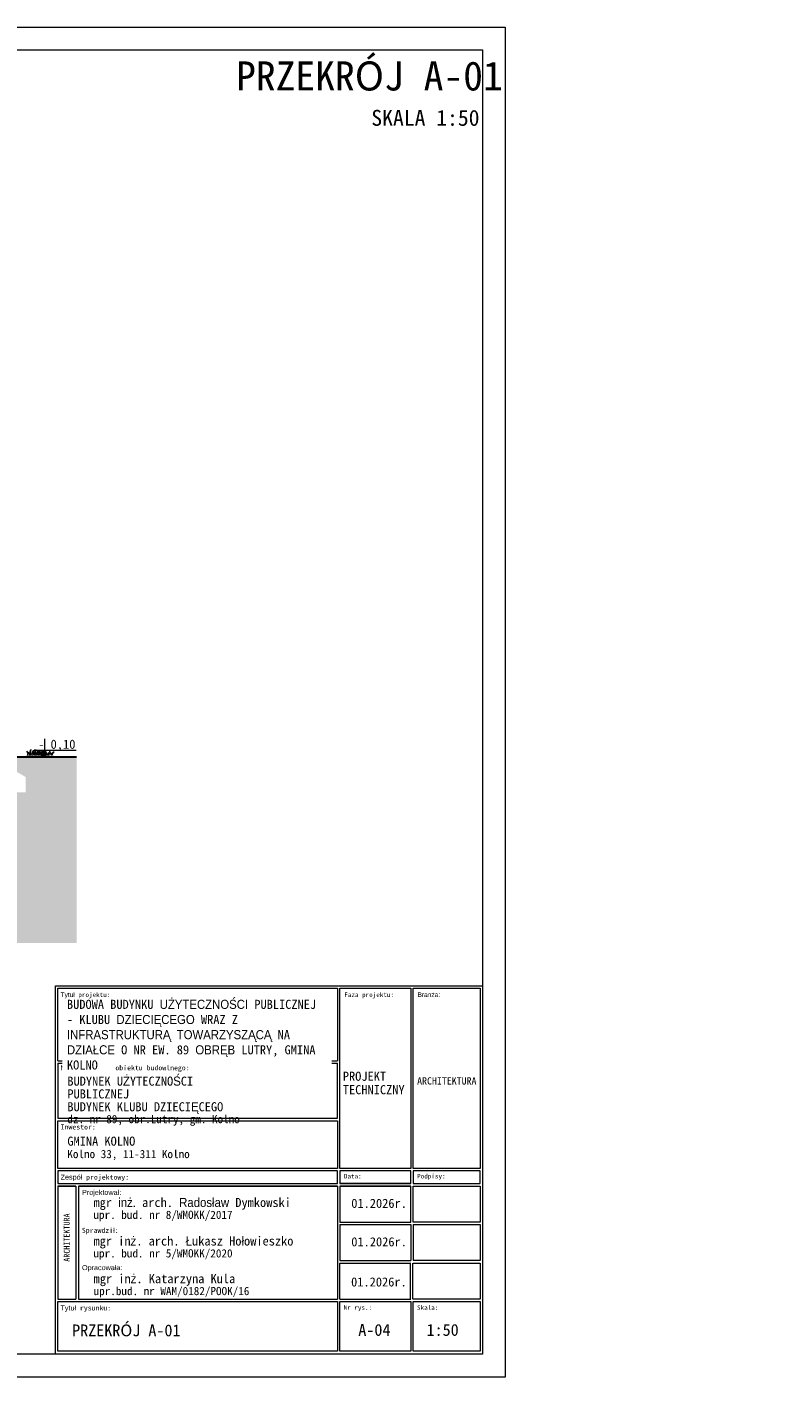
# Model space of a CAD drawing. Header units: millimetres. Extents: x -1373 to 28294, y -9636 to 187.
# Tile 26 of 133: x 2409 to 3243, y -4654 to -3169. Entities that reach past the tile are written whole.
import ezdxf
from ezdxf.enums import TextEntityAlignment as Align

# ---------------------------------------------------------------- set-up
doc = ezdxf.new("R2010")
doc.units = ezdxf.units.MM
doc.linetypes.add('Kreski i kropki', pattern=[335.138881, 176.388884, -88.194442, 0, -70.555556])
for name, color, linetype, lineweight in [('_k_gruba', 42, 'Continuous', 50), ('_k_kreskowanie', 250, 'Continuous', 9), ('_k_opis', 7, 'Continuous', 13), ('_k_osie', 142, 'Kreski i kropki', 13), ('_k_tabela', 7, 'Continuous', 13), ('_k_wymiar', 7, 'Continuous', 9)]:
    doc.layers.add(name, color=color, linetype=linetype, lineweight=lineweight)
doc.styles.add('GENERATED_STYLE_1', font='MS Gothic.ttf')
doc.styles.add('GENERATED_STYLE_2', font='MS Gothic.ttf')
doc.styles.add('Katarzyna', font='MS Gothic.ttf')

# ---------------------------------------------------------------- blocks, each defined once
blk = doc.blocks.new('tabela_arch')
at = {"layer": '_k_tabela', "ltscale": 1000}
for p, q in [((-940, 810.8), (0, 810.8)), ((-940, 0), (-940, 810.8)), ((-934.6, 805.5), (-319.3, 805.5)), ((-934.6, 645.9), (-934.6, 805.5)), ((-319.3, 805.5), (-319.3, 645.9)), ((-314.3, 805.5), (-158, 805.5)), ((-314.3, 408.5), (-314.3, 805.5)), ((-158, 805.5), (-158, 408.5)), ((-153, 805.5), (-5, 805.5)), ((-153, 408.5), (-153, 805.5)), ((-5, 805.5), (-5, 408.5)), ((0, 810.8), (0, 0)), ((-934.6, 645.9), (-319.3, 645.9)), ((-934.6, 640.5), (-934.6, 519.2)), ((-934.6, 640.5), (-319.3, 640.5)), ((-319.3, 519.2), (-319.3, 640.5)), ((-934.6, 519.2), (-319.3, 519.2)), ((-934.6, 513.8), (-319.3, 513.8)), ((-934.6, 408.5), (-934.6, 513.8)), ((-319.3, 513.8), (-319.3, 408.5)), ((-319.3, 408.5), (-934.6, 408.5)), ((-319.3, 403.6), (-934.6, 403.6)), ((-934.6, 403.6), (-934.6, 375.6)), ((-319.3, 375.6), (-319.3, 403.6)), ((-158, 408.5), (-314.3, 408.5)), ((-158, 403.6), (-314.3, 403.6)), ((-314.3, 403.6), (-314.3, 375.6)), ((-158, 375.6), (-158, 403.6)), ((-5, 408.5), (-153, 408.5)), ((-5, 403.6), (-153, 403.6)), ((-153, 403.6), (-153, 375.6)), ((-5, 375.6), (-5, 403.6)), ((-934.6, 375.6), (-319.3, 375.6)), ((-934.6, 370.1), (-895, 370.1)), ((-895, 370.1), (-934.6, 370.1)), ((-934.6, 370.1), (-934.6, 121.3)), ((-889.5, 370.1), (-319.3, 370.1)), ((-319.3, 370.1), (-889.5, 370.1)), ((-319.3, 370.1), (-319.3, 121.3)), ((-314.3, 375.6), (-158, 375.6)), ((-158, 375.6), (-314.3, 375.6)), ((-314.3, 370.1), (-158, 370.1)), ((-158, 370.1), (-314.3, 370.1)), ((-314.3, 370.1), (-314.3, 290.8)), ((-158, 290.8), (-158, 370.1)), ((-153, 375.6), (-5, 375.6)), ((-153, 290.8), (-153, 370.1)), ((-153, 370.1), (-5, 370.1)), ((-5, 370.1), (-5, 290.8)), ((-319.3, 285.3), (-319.3, 121.3)), ((-314.3, 290.8), (-158, 290.8)), ((-314.3, 285.3), (-158, 285.3)), ((-314.3, 285.3), (-314.3, 206)), ((-314.3, 285.3), (-314.3, 206)), ((-158, 285.3), (-158, 206)), ((-158, 285.3), (-158, 206)), ((-5, 290.8), (-153, 290.8)), ((-153, 285.3), (-5.4, 285.3)), ((-153, 285.3), (-153, 206)), ((-153, 285.3), (-153, 206)), ((-5.4, 285.3), (-5.4, 206)), ((-5.4, 285.3), (-5.4, 206)), ((-934.6, 200.5), (-934.6, 121.3)), ((-314.6, 200.5), (-314.6, 121.3)), ((-314.3, 206), (-158, 206)), ((-314.3, 200.5), (-158, 200.5)), ((-158.4, 121.3), (-158.4, 200.5)), ((-153.4, 121.3), (-153.4, 200.5)), ((-153.4, 121.3), (-153.4, 200.5)), ((-5, 206), (-153, 206)), ((-153, 200.5), (-5.4, 200.5)), ((-5.4, 200.5), (-5.4, 121.3)), ((-5.4, 200.5), (-5.4, 121.3)), ((-934.6, 121.3), (-895, 121.3)), ((-889.5, 121.3), (-319.3, 121.3)), ((-314.3, 121.3), (-158, 121.3)), ((-5, 121.3), (-153, 121.3)), ((-934.6, 7), (-934.6, 115.8)), ((-934.6, 115.8), (-319.3, 115.8)), ((-319.3, 115.8), (-319.3, 7)), ((-314.3, 7), (-314.3, 115.8)), ((-314.3, 115.8), (-158, 115.8)), ((-158, 115.8), (-158, 7)), ((-153, 7), (-153, 115.8)), ((-153, 115.8), (-5.4, 115.8)), ((-5.4, 115.8), (-5.4, 7)), ((0, 0), (-940, 0)), ((-319.3, 7), (-934.6, 7)), ((-158, 7), (-314.3, 7)), ((-5.4, 7), (-153, 7))]:
    blk.add_line(p, q, dxfattribs=at)
for points in [[(-895, 370.1), (-895, 370.1), (-895, 121.3)], [(-889.5, 370.1), (-889.5, 121.3)]]:
    blk.add_lwpolyline(points, dxfattribs=at)
at = {"layer": '_k_tabela', "attachment_point": 1}
for s, insert, char_height, style in [('\\A1;Tytuł projektu:', (-928.6, 796.1), 10, 'GENERATED_STYLE_2'), ('\\A1;Faza projektu:', (-304.3, 796.1), 10, 'GENERATED_STYLE_2'), ('\\A1;Branża:', (-143, 796.1), 10, 'GENERATED_STYLE_2'), ('\\A1;Nazwa i adres obiektu budowlnego:', (-928.6, 635.8), 11, 'GENERATED_STYLE_2'), ('\\A1;ARCHITEKTURA', (-144, 609.5), 16, 'GENERATED_STYLE_2'), ('\\A1;Inwestor:', (-928.6, 505.6), 11, 'GENERATED_STYLE_1'), ('\\A1;Zespół projektowy:', (-928.6, 395.3), 11, 'GENERATED_STYLE_2'), ('\\A1;Data:', (-305.2, 396.9), 10, 'GENERATED_STYLE_2'), ('\\A1;Podpisy:', (-143.9, 396.9), 10, 'GENERATED_STYLE_2'), ('\\A1;Projektował:', (-881.5, 361.8), 11, 'GENERATED_STYLE_1'), ('\\A1;01{\\fMS Gothic|b0|i0|c128|p49;.202}6{\\fMS Gothic|b0|i0|c128|p49;r.}', (-288.9, 342.2), 20, 'GENERATED_STYLE_2'), ('\\A1;{\\fMS Gothic|b0|i0|c128|p49;Sprawdzi}ł{\\fMS Gothic|b0|i0|c128|p49;:}', (-881.9, 278.2), 11, 'GENERATED_STYLE_2'), ('\\A1;01{\\fMS Gothic|b0|i0|c128|p49;.202}6{\\fMS Gothic|b0|i0|c128|p49;r.}', (-288.9, 257.5), 20, 'GENERATED_STYLE_2'), ('\\A1;Opracowała:', (-881.5, 196.2), 11, 'GENERATED_STYLE_2'), ('\\A1;01{\\fMS Gothic|b0|i0|c128|p49;.202}6{\\fMS Gothic|b0|i0|c128|p49;r.}', (-289.3, 169.2), 20, 'GENERATED_STYLE_2'), ('\\A1;Tytuł rysunku:', (-929, 107.5), 11, 'GENERATED_STYLE_2'), ('\\A1;Nr rys.:', (-305.6, 107.9), 10, 'GENERATED_STYLE_2'), ('\\A1;Skala:', (-144.3, 107.9), 10, 'GENERATED_STYLE_2')]:
    blk.add_mtext(s, dxfattribs=dict(at, insert=insert, char_height=char_height, style=style))
at = {"layer": '_k_tabela', "insert": (-307.5, 621.7), "char_height": 20, "width": 151.282, "attachment_point": 1, "line_spacing_factor": 0.886929, "style": 'GENERATED_STYLE_2'}
blk.add_mtext('\\A1;{\\fMS Gothic|b0|i0|c128|p49;PROJEKT }TECHNICZNY', dxfattribs=at)
at = {"layer": '_k_tabela', "char_height": 20, "attachment_point": 1, "style": 'GENERATED_STYLE_2'}
for s, insert, line_spacing_factor in [('\\A1;{\\fMS Gothic|b0|i0|c128|p49;GMINA }KOLNO\\P{\\H0.9x;Kolno 33, 11-311 Kolno}', (-913.8, 478.9), 0.880579), ('\\A1;mgr inż. arch. Radosław Dymkowski\\P{\\H0.9x;upr. bud. nr 8/WMOKK/2017}', (-856.3, 344.1), 0.845413), ('\\A1;{\\fMS Gothic|b0|i0|c128|p49;mgr in}ż{\\fMS Gothic|b0|i0|c128|p49;. arch. }Ł{\\fMS Gothic|b0|i0|c128|p49;ukasz Ho}ł{\\fMS Gothic|b0|i0|c128|p49;owieszko\\P\\H0.9x;upr. bud. nr 5/WMOKK/20\\fMS Gothic|b0|i0|c238|p49;20}', (-856.3, 259.3), 0.845413), ('\\A1;{\\fMS Gothic|b0|i0|c128|p49;mgr in}ż{\\fMS Gothic|b0|i0|c128|p49;. Katarzyna Kula\\H0.9x;\\Pupr.bud. nr WAM/0182/POOK/16\\H1.1111x; }', (-856, 176.4), 0.845413)]:
    blk.add_mtext(s, dxfattribs=dict(at, insert=insert, line_spacing_factor=line_spacing_factor))
at = {"layer": '_k_tabela', "insert": (-921.6, 203.7), "char_height": 13, "attachment_point": 1, "rotation": 90, "line_spacing_factor": 0.845413, "style": 'GENERATED_STYLE_2'}
blk.add_mtext('\\A1;{\\fMS Gothic|b0|i0|c128|p49;ARCHITEKTURA}', dxfattribs=at)
at = {"layer": '_k_tabela', "insert": (-914.7, 779.9), "char_height": 20, "width": 572.544, "attachment_point": 1, "style": 'GENERATED_STYLE_2', "bg_fill": 2}
blk.add_mtext('\\A1;{\\fMS Gothic|b1|i0|c238|p49;BUDOWA BUDYNKU UŻYTECZNOŚCI PUBLICZNEJ - KLUBU DZIECIĘCEGO WRAZ Z INFRASTRUKTURĄ TOWARZYSZĄCĄ NA DZIAŁCE O NR EW. 89 OBRĘB LUTRY, GMINA KOLNO }', dxfattribs=at)
at = {"layer": '_k_tabela', "insert": (-913.8, 611), "char_height": 20, "width": 400.102, "attachment_point": 1, "line_spacing_factor": 0.845413, "style": 'GENERATED_STYLE_2'}
blk.add_mtext('\\A1;{\\fMS Gothic|b0|i0|c128|p49;BUDYNEK U}Ż{\\fMS Gothic|b0|i0|c128|p49;YTECZNO}Ś{\\fMS Gothic|b0|i0|c128|p49;CI PUBLICZNEJ \\P}BUDYNEK {\\fMS Gothic|b0|i0|c128|p49;KLUBU DZIECI}Ę{\\fMS Gothic|b0|i0|c128|p49;CEGO\\P\\H0.9x;dz. nr \\fMS Gothic|b0|i0|c238|p49;89,\\fMS Gothic|b0|i0|c128|p49; obr.\\fMS Gothic|b0|i0|c238|p49;Lutry, gm. Kolno}', dxfattribs=at)
blk = doc.blocks.new('*U51')
at = {"layer": '_k_wymiar'}
blk.add_line((0, -0.153), (0, -0.4), dxfattribs=at)
blk.add_lwpolyline([(0, -0.153), (0, 0), (-0.198, -0.153), (0.685, -0.153)], dxfattribs=at)
at = {"layer": '_k_wymiar', "style": 'GENERATED_STYLE_1'}
blk.add_attdef('%%P_0.00', text='', height=0.2, dxfattribs=at).set_placement((-0.146, -0.423), align=Align.BOTTOM_LEFT)

msp = doc.modelspace()

# ---------------------------------------------------------------- hatches: boundary and pattern name
at = {"layer": '_k_kreskowanie', "ltscale": 2}
h = msp.add_hatch(dxfattribs=at)
h.set_pattern_fill('EARTH', color=256, scale=3, angle=45)
h.paths.add_polyline_path([(2463.5, -3971.7), (2393.5, -3971.7), (2393.5, -3985.7), (2407.5, -3993.7), (2407.5, -4010.7), (2380.5, -4010.7), (2380.5, -3999.7), (2320.5, -3998.4), (2320.5, -4062.4), (2333.5, -4062.4), (2333.5, -4102.4), (2343.5, -4102.4), (2343.5, -4112.4), (1253.5, -4112.4), (1253.5, -4102.4), (1263.5, -4102.4), (1263.5, -4062.4), (1276.4, -4062.4), (1276.5, -4003.6), (1216.5, -4004.9), (1216.5, -4015.9), (1189.5, -4015.9), (1189.5, -3998.9), (1203.5, -3990.9), (1203.5, -3976.9), (1133.6, -3976.5), (1133.4, -4176.1), (2463.5, -4176.4)])

# ---------------------------------------------------------------- linework, layer by layer
at = {"layer": '_k_gruba', "color": 7, "const_width": 2}
msp.add_lwpolyline([(2393.5, -3971.7), (2393.5, -3971.7), (2463.5, -3971.7)], dxfattribs=at)
at = {"layer": '_k_kreskowanie', "color": 252, "ltscale": 10}
for points in [[(2409.4, -3970.2), (2410.3, -3967.5), (2408.9, -3965.2), (2411.2, -3967.6), (2411.2, -3970.2), (2413, -3963.4), (2412.1, -3970.2)], [(2412, -3970.2), (2413.6, -3968.2), (2413.2, -3970.2), (2416.1, -3964.2), (2415.1, -3970.2), (2417.3, -3968), (2416.8, -3965.7), (2417.9, -3968.2), (2416.7, -3970.2)], [(2421.3, -3970.2), (2420.4, -3967.5), (2421.8, -3965.2), (2419.5, -3967.6), (2419.5, -3970.2), (2417.7, -3963.4), (2418.6, -3970.2)], [(2421.8, -3970.2), (2423.1, -3964.6), (2423.1, -3970.2), (2423.8, -3967.1), (2426, -3964.9), (2424.4, -3967.4), (2424.4, -3970.2), (2425.3, -3970.2), (2424.4, -3967.4), (2425.9, -3970.2), (2426.8, -3964), (2427.2, -3970.2)], [(2433.1, -3970.2), (2431.5, -3968.2), (2431.9, -3970.2), (2429, -3964.2), (2430, -3970.2), (2427.8, -3968), (2428.3, -3965.7), (2427.2, -3968.2), (2428.4, -3970.2)], [(2437.3, -3970.2), (2436.7, -3968.7), (2438.7, -3966.1), (2435.7, -3968.3), (2435.7, -3970.2), (2433.5, -3964.6), (2434, -3968.5), (2432.3, -3966.8), (2433.1, -3970.2)]]:
    msp.add_lwpolyline(points, dxfattribs=at)
at = {"layer": '_k_wymiar'}
for points in [[(835.2, -3168.7), (2935.2, -3168.7), (2935.2, -4653.7), (835.2, -4653.7)], [(920.2, -3193.7), (2910.2, -3193.7), (2910.2, -4628.7), (920.2, -4628.7)]]:
    msp.add_lwpolyline(points, close=True, dxfattribs=at)

# ---------------------------------------------------------------- block references
ref = msp.add_blockref('*U51', (2428.5, -3971.7), dxfattribs=dict(at, xscale=-50.25, yscale=50.25, zscale=50.25, rotation=180))
ref.add_attrib('%%P_0.00', '- 0,10', dxfattribs={"height": 10.05, "rotation": 360, "style": 'GENERATED_STYLE_1'}).set_placement((2421.2, -3952.6), align=Align.TOP_LEFT)

# ---------------------------------------------------------------- texts
at = {"layer": '_k_opis', "ltscale": 5, "insert": (1853, -3206.5), "char_height": 8, "attachment_point": 1, "style": 'Katarzyna'}
msp.add_mtext_dynamic_manual_height_columns('\\pi785.94;{\\fMS Gothic|b1|i0|c238|p49;\\H4x;PRZEKRÓJ A-01\\P\\pi934.84;\\H0.54687x;SKALA 1:50}', width=1047.438, gutter_width=25, heights=[0], dxfattribs=at)

# ---------------------------------------------------------------- next in the draw order: block references
at = {"layer": '_k_osie', "xscale": 0.5, "yscale": 0.5, "zscale": 0.5}
msp.add_blockref('tabela_arch', (2910.2, -4628.7), dxfattribs=at)

# ---------------------------------------------------------------- next in the draw order: texts
at = {"layer": '_k_opis', "ltscale": 5, "char_height": 13, "attachment_point": 1, "style": 'GENERATED_STYLE_2'}
for s, insert in [('{\\fMS Gothic|b1|i0|c238|p49;A-04}', (2773.5, -4595.4)), ('{\\fMS Gothic|b1|i0|c238|p49;1:50}', (2848.6, -4595.4))]:
    msp.add_mtext_dynamic_manual_height_columns(s, width=3.628, gutter_width=548.7, heights=[211.8], dxfattribs=dict(at, insert=insert))
at = {"layer": '_k_tabela', "ltscale": 5, "insert": (2458.6, -4595.9), "char_height": 12, "attachment_point": 1, "style": 'GENERATED_STYLE_2'}
msp.add_mtext_dynamic_manual_height_columns('{\\fMS Gothic|b1|i0|c238|p49;\\H1.0833x;PRZEKRÓJ A-01}', width=570.414, gutter_width=548.7, heights=[211.8], dxfattribs=at)

doc.saveas('drawing.dxf')
